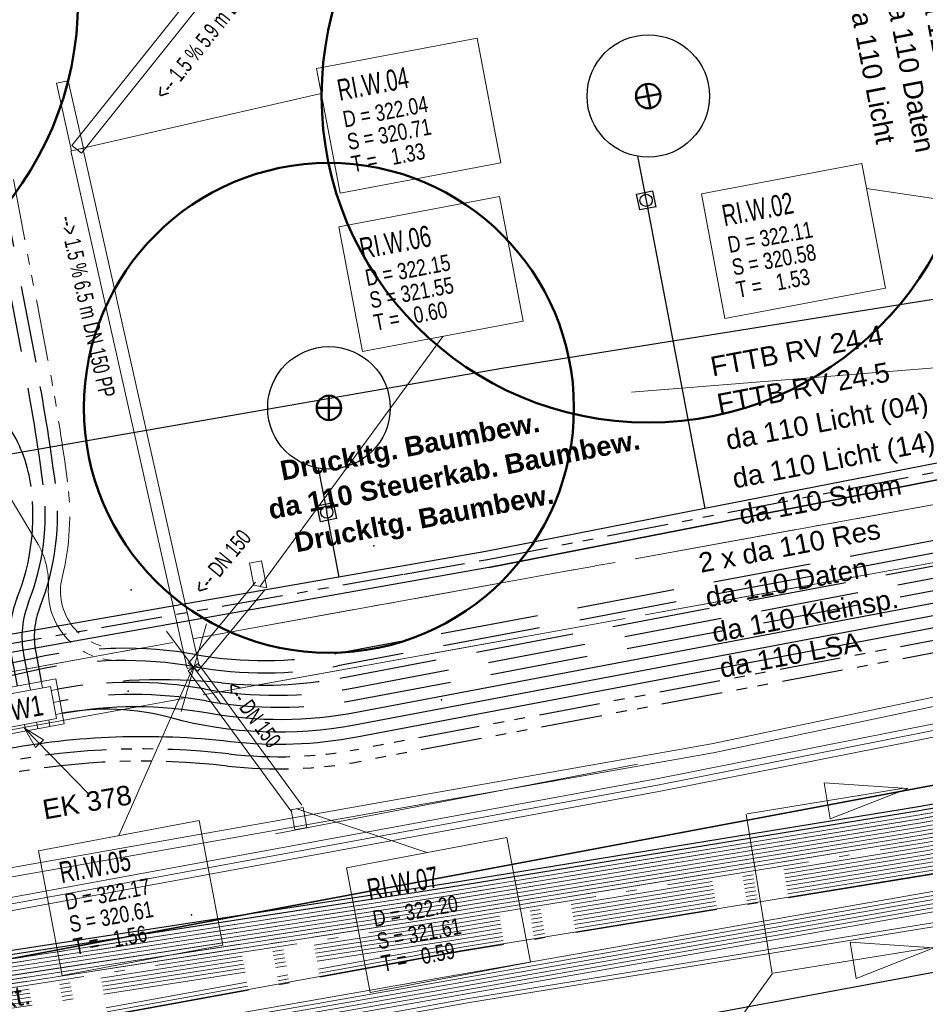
# Model space of a CAD drawing. Extents: x 3503739 to 3504470, y 5375172 to 5375561.
# Tile 72 of 142: x 3504179 to 3504190, y 5375381 to 5375393. Entities that reach past the tile are written whole.
import ezdxf

# ---------------------------------------------------------------- set-up
doc = ezdxf.new("R2010")
doc.units = 0
doc.header["$MEASUREMENT"] = 0
for name, pattern in [('2', [3.4, 1.2, -0.5, 1.2, -0.5]), ('202', [2.64, 1.75, -0.38, 0.13, -0.38]), ('237', [1.5, 0.75, -0.18, 0.13, -0.13, 0.13, -0.18]), ('38', [5.5, 4, -0.5, 0.5, -0.5]), ('85', [2.7501, 2.0001, -0.25, 0.25, -0.25])]:
    doc.linetypes.add(name, pattern=pattern)
for name, color, linetype in [('$_LISY_$_TMP', 7, 'Continuous'), ('1WB_LICHT_KSR', 7, 'Continuous'), ('4WB_BESTAND_1_BA', 7, 'Continuous'), ('4WB_G_LEITUNG', 7, 'Continuous'), ('4WB_KANAL_HA', 7, 'Continuous'), ('4WB_KANALISATION', 7, 'Continuous'), ('4WB_WV_LEITUNG', 7, 'Continuous'), ('4WP_KANCAD', 7, 'Continuous'), ('_4WP_DB_KAB_ABBR', 7, 'Continuous'), ('_4WP_KANALISATIO', 7, 'Continuous'), ('_4WP_KANCAD-T', 7, 'Continuous'), ('_4WP_KANCAD__', 7, 'Continuous'), ('_4WP_KANCADT__', 7, 'Continuous'), ('_4WP_LICHT-KSR', 7, 'Continuous'), ('_4WP_STADT_BEW_S', 7, 'Continuous'), ('_4WP_STADT_DATEN', 7, 'Continuous'), ('_4WP_STADT_FTT1', 7, 'Continuous'), ('_4WP_STADT_KLEIN', 7, 'Continuous'), ('_4WP_STADT_LSA', 7, 'Continuous'), ('_4WP_STADT_RESER', 7, 'Continuous'), ('_4WP_STADT_SCHAS', 7, 'Continuous'), ('_4WP_STADT_STROM', 7, 'Continuous'), ('_4WP_T_NET', 7, 'Continuous'), ('BHM_BAUM_NEU', 7, 'Continuous'), ('K_FLURSTUECKE', 7, 'Continuous'), ('K_GEBAEUDE', 7, 'Continuous'), ('PUNKTHOEHENATTDEF', 7, 'Continuous'), ('PUNKTNUMMERNATTDEF', 7, 'Continuous'), ('PUNKTSPEZIFIKATION', 7, 'Continuous'), ('ST_KABELQUERSCHN', 7, 'Continuous'), ('V_FAHRBAHNRAND', 7, 'Continuous'), ('V_GEB_UDE', 7, 'Continuous')]:
    doc.layers.add(name, color=color, linetype=linetype)
doc.styles.add('152', font='TXT', dxfattribs={"width": 0.7, "height": 0.26})
doc.styles.add('153', font='TXT', dxfattribs={"width": 0.8, "height": 0.2})
doc.styles.add('178', font='ARIAL.TTF', dxfattribs={"height": 0.24})
doc.styles.add('219', font='ARIAL.TTF', dxfattribs={"height": 0.24})
doc.styles.add('32', font='TXT', dxfattribs={"width": 0.8, "height": 0.25})
doc.styles.add('434', font='ARIAL.TTF', dxfattribs={"height": 0.24})
doc.styles.add('436', font='ARIAL.TTF', dxfattribs={"height": 0.24})
doc.styles.add('437', font='ARIAL.TTF', dxfattribs={"height": 0.24})
doc.styles.add('535', font='ARIAL.TTF', dxfattribs={"height": 0.24})
doc.styles.add('546', font='ARIALBD.TTF', dxfattribs={"height": 0.24})
doc.styles.add('55', font='ARIAL.TTF', dxfattribs={"height": 0.24})
doc.styles.add('75', font='TXT', dxfattribs={"width": 0.7, "height": 0.2})
doc.styles.add('77', font='TXT', dxfattribs={"width": 0.7, "height": 0.26})
doc.styles.add('78', font='TXT', dxfattribs={"width": 0.8, "height": 0.2})
doc.styles.add('83', font='ARIAL.TTF', dxfattribs={"height": 0.24})

# ---------------------------------------------------------------- blocks, each defined once
blk = doc.blocks.new('PUNKT')
blk.add_point((0, 0))
at = {"layer": 'PUNKTHOEHENATTDEF', "linetype": 'Continuous', "flags": 1}
blk.add_attdef('PUNKTHOEHE', (1, -0.5), '', height=0.8, dxfattribs=at)
at = {"layer": 'PUNKTNUMMERNATTDEF', "linetype": 'Continuous', "flags": 1}
blk.add_attdef('PUNKTNUMMER', (1, 0.5), '', height=0.8, dxfattribs=at)
at = {"layer": 'PUNKTSPEZIFIKATION', "linetype": 'Continuous', "flags": 1}
blk.add_attdef('PUNKTSPEZIFIKATION', (1, -1.5), '', height=0.8, dxfattribs=at)
blk = doc.blocks.new('PFEIL')
at = {"color": 7, "linetype": 'Continuous', "lineweight": 9}
blk.add_line((-0.001996, 0.004989), (-0.001996, 0.975555), dxfattribs=at)
blk.add_lwpolyline([(0.002993, 1), (0.110751, 0.501122), (-0.113245, 0.501122), (0.002993, 1)], dxfattribs=at)
blk = doc.blocks.new('ALG_00093')
at = {"color": 1, "linetype": 'Continuous', "lineweight": 9}
blk.add_lwpolyline([(0, 0), (0.3773, 0.09625), (0.3773, -0.09625), (0, 0)], dxfattribs=at)

msp = doc.modelspace()

# ---------------------------------------------------------------- linework, layer by layer
at = {"layer": '1WB_LICHT_KSR', "color": 190, "linetype": 'Continuous', "lineweight": 30}
for points in [[(3504211.482, 5375387.747), (3504204.093, 5375386.637), (3504200.361, 5375386.007), (3504198.385, 5375385.654), (3504197.529, 5375385.502), (3504197.127, 5375385.403), (3504196.903, 5375385.267), (3504196.197, 5375384.767), (3504195.376, 5375384.2), (3504194.928, 5375384.114), (3504190.09, 5375383.252), (3504184.33, 5375382.312), (3504178.06, 5375381.347), (3504170.886, 5375379.997), (3504166.111, 5375379.267), (3504160.829, 5375378.367), (3504155.198, 5375377.077), (3504137.903, 5375373.707), (3504132.982, 5375372.797), (3504109.346, 5375368.287), (3504102.663, 5375366.987), (3504097.025, 5375367.877), (3504085.013, 5375369.557)], [(3504211.489, 5375387.698), (3504204.101, 5375386.588), (3504200.369, 5375385.958), (3504199.878, 5375385.87), (3504198.394, 5375385.605), (3504197.539, 5375385.453), (3504197.146, 5375385.356), (3504196.93, 5375385.225), (3504196.226, 5375384.726), (3504195.396, 5375384.153), (3504194.937, 5375384.065), (3504190.098, 5375383.203), (3504184.339, 5375382.263), (3504178.069, 5375381.298), (3504170.894, 5375379.948), (3504166.119, 5375379.218), (3504160.839, 5375378.318), (3504155.209, 5375377.028), (3504137.913, 5375373.658), (3504132.991, 5375372.748), (3504109.355, 5375368.238)]]:
    msp.add_lwpolyline(points, dxfattribs=at)
at = {"layer": '4WB_BESTAND_1_BA', "color": 116, "linetype": 'Continuous', "lineweight": 9}
for points in [[(3504109.363, 5375368.189), (3504133, 5375372.699), (3504137.924, 5375373.609), (3504155.221, 5375376.979), (3504160.896, 5375378.277), (3504166.127, 5375379.17), (3504170.901, 5375379.9), (3504178.079, 5375381.25), (3504184.35, 5375382.215), (3504190.105, 5375383.155), (3504194.946, 5375384.016), (3504195.417, 5375384.106), (3504196.256, 5375384.685), (3504196.956, 5375385.183), (3504197.164, 5375385.308), (3504197.548, 5375385.404), (3504198.403, 5375385.556), (3504199.887, 5375385.821), (3504200.376, 5375385.91), (3504204.109, 5375386.54), (3504211.496, 5375387.65)], [(3504109.372, 5375368.14), (3504133.009, 5375372.65), (3504137.934, 5375373.56), (3504155.232, 5375376.93), (3504160.859, 5375378.22), (3504166.135, 5375379.121), (3504170.909, 5375379.851), (3504178.088, 5375381.201), (3504184.359, 5375382.166), (3504190.113, 5375383.106), (3504194.955, 5375383.967), (3504195.437, 5375384.059), (3504196.285, 5375384.644), (3504196.983, 5375385.141), (3504197.183, 5375385.261), (3504197.558, 5375385.355), (3504198.412, 5375385.507), (3504199.896, 5375385.772), (3504200.384, 5375385.861), (3504204.117, 5375386.491), (3504211.503, 5375387.601)], [(3504211.524, 5375387.452), (3504204.141, 5375386.342), (3504200.41, 5375385.712), (3504199.923, 5375385.625), (3504198.439, 5375385.36), (3504197.59, 5375385.208), (3504197.242, 5375385.122), (3504197.066, 5375385.015), (3504196.37, 5375384.521), (3504195.495, 5375383.918), (3504194.982, 5375383.82), (3504190.139, 5375382.957), (3504184.382, 5375382.017), (3504178.113, 5375381.052), (3504170.935, 5375379.702), (3504166.159, 5375378.972), (3504160.936, 5375378.081), (3504155.263, 5375376.783), (3504137.962, 5375373.413), (3504133.036, 5375372.503), (3504109.401, 5375367.993)], [(3504161.956, 5375382.533), (3504162.606, 5375378.965), (3504162.825, 5375378.658), (3504163.163, 5375378.562), (3504166.143, 5375379.072), (3504170.917, 5375379.802), (3504178.097, 5375381.152), (3504184.368, 5375382.117), (3504190.121, 5375383.057), (3504194.964, 5375383.918), (3504195.457, 5375384.012), (3504196.314, 5375384.603), (3504197.01, 5375385.099), (3504197.202, 5375385.214), (3504197.568, 5375385.306), (3504198.421, 5375385.458), (3504199.905, 5375385.723), (3504200.392, 5375385.812), (3504204.125, 5375386.442), (3504211.51, 5375387.552)], [(3504211.531, 5375387.403), (3504204.149, 5375386.293), (3504200.418, 5375385.663), (3504199.932, 5375385.576), (3504198.448, 5375385.311), (3504197.6, 5375385.159), (3504197.261, 5375385.075), (3504197.093, 5375384.973), (3504196.399, 5375384.48), (3504195.515, 5375383.871), (3504194.991, 5375383.771), (3504190.147, 5375382.908), (3504184.391, 5375381.968), (3504178.122, 5375381.003), (3504170.943, 5375379.653), (3504166.167, 5375378.923), (3504160.899, 5375378.024), (3504155.274, 5375376.734), (3504137.972, 5375373.364), (3504133.045, 5375372.454), (3504109.41, 5375367.944)], [(3504211.538, 5375387.354), (3504204.157, 5375386.244), (3504200.426, 5375385.614), (3504199.941, 5375385.527), (3504198.457, 5375385.262), (3504197.61, 5375385.11), (3504197.28, 5375385.028), (3504197.12, 5375384.931), (3504196.428, 5375384.439), (3504195.535, 5375383.824), (3504195, 5375383.722), (3504190.155, 5375382.859), (3504184.4, 5375381.919), (3504178.131, 5375380.954), (3504170.951, 5375379.604), (3504166.175, 5375378.874), (3504163.153, 5375378.358), (3504162.703, 5375378.484), (3504162.418, 5375378.885), (3504161.76, 5375382.497), (3504161.956, 5375382.533)]]:
    msp.add_lwpolyline(points, dxfattribs=at)
at = {"layer": '4WB_BESTAND_1_BA', "color": 250, "linetype": '202', "lineweight": 20}
for points in [[(3504211.496, 5375387.649), (3504204.109, 5375386.539), (3504200.377, 5375385.909), (3504199.887, 5375385.821), (3504198.403, 5375385.556), (3504197.549, 5375385.404), (3504197.165, 5375385.309), (3504196.957, 5375385.183), (3504196.255, 5375384.685), (3504195.416, 5375384.106), (3504194.946, 5375384.016), (3504190.106, 5375383.154), (3504184.348, 5375382.214), (3504178.078, 5375381.249), (3504170.902, 5375379.899), (3504166.127, 5375379.169), (3504160.849, 5375378.269), (3504155.22, 5375376.979), (3504137.923, 5375373.609), (3504133, 5375372.699), (3504109.364, 5375368.189)], [(3504211.503, 5375387.6), (3504204.117, 5375386.49), (3504200.385, 5375385.86), (3504199.896, 5375385.772), (3504198.412, 5375385.507), (3504197.559, 5375385.355), (3504197.184, 5375385.262), (3504196.984, 5375385.141), (3504196.284, 5375384.644), (3504195.436, 5375384.059), (3504194.955, 5375383.967), (3504190.114, 5375383.105), (3504184.357, 5375382.165), (3504178.087, 5375381.2), (3504170.91, 5375379.85), (3504166.135, 5375379.12), (3504160.859, 5375378.22), (3504155.231, 5375376.93), (3504137.933, 5375373.56), (3504133.009, 5375372.65), (3504109.373, 5375368.14)], [(3504211.538, 5375387.355), (3504204.157, 5375386.245), (3504200.425, 5375385.615), (3504200.143, 5375385.565), (3504197.617, 5375385.111), (3504197.216, 5375384.87), (3504196.525, 5375384.261), (3504195.546, 5375383.72), (3504190.17, 5375382.762), (3504184.42, 5375381.822), (3504178.15, 5375380.857), (3504170.968, 5375379.507), (3504166.196, 5375378.777), (3504155.292, 5375376.636), (3504137.993, 5375373.266), (3504133.063, 5375372.356), (3504109.427, 5375367.846), (3504109.133, 5375367.787), (3504102.672, 5375366.528), (3504096.962, 5375367.436), (3504084.95, 5375369.107)], [(3504084.957, 5375369.157), (3504096.969, 5375367.485), (3504102.671, 5375366.579), (3504109.123, 5375367.836), (3504109.418, 5375367.895), (3504133.054, 5375372.405), (3504137.983, 5375373.315), (3504155.282, 5375376.685), (3504166.187, 5375378.826), (3504170.96, 5375379.556), (3504178.141, 5375380.906), (3504184.411, 5375381.871), (3504190.162, 5375382.811), (3504195.529, 5375383.768), (3504196.496, 5375384.302), (3504197.186, 5375384.911), (3504197.599, 5375385.159), (3504200.134, 5375385.614), (3504200.417, 5375385.664), (3504204.149, 5375386.294), (3504211.531, 5375387.404)], [(3504211.559, 5375387.208), (3504204.181, 5375386.098), (3504200.449, 5375385.468), (3504200.169, 5375385.418), (3504197.671, 5375384.967), (3504197.306, 5375384.747), (3504196.612, 5375384.138), (3504195.597, 5375383.576), (3504190.194, 5375382.615), (3504184.447, 5375381.675), (3504178.177, 5375380.71), (3504170.992, 5375379.36), (3504166.223, 5375378.63), (3504155.322, 5375376.489), (3504138.023, 5375373.119), (3504133.09, 5375372.209), (3504109.454, 5375367.699), (3504109.163, 5375367.64), (3504102.675, 5375366.375), (3504096.941, 5375367.289), (3504084.929, 5375368.957)], [(3504211.552, 5375387.257), (3504204.173, 5375386.147), (3504200.441, 5375385.517), (3504200.166, 5375385.468), (3504197.653, 5375385.015), (3504197.276, 5375384.788), (3504196.583, 5375384.179), (3504195.58, 5375383.624), (3504190.186, 5375382.664), (3504184.438, 5375381.724), (3504178.168, 5375380.759), (3504170.984, 5375379.409), (3504166.214, 5375378.679), (3504155.312, 5375376.538), (3504138.013, 5375373.168), (3504133.081, 5375372.258), (3504109.445, 5375367.748), (3504109.153, 5375367.689), (3504102.674, 5375366.426), (3504096.948, 5375367.338), (3504084.936, 5375369.007)], [(3504211.545, 5375387.306), (3504204.165, 5375386.196), (3504200.433, 5375385.566), (3504200.151, 5375385.516), (3504197.635, 5375385.063), (3504197.246, 5375384.829), (3504196.554, 5375384.22), (3504195.563, 5375383.672), (3504190.178, 5375382.713), (3504184.429, 5375381.773), (3504178.159, 5375380.808), (3504170.976, 5375379.458), (3504166.205, 5375378.728), (3504155.302, 5375376.587), (3504138.003, 5375373.217), (3504133.072, 5375372.307), (3504109.436, 5375367.797), (3504109.143, 5375367.738), (3504102.673, 5375366.477), (3504096.955, 5375367.387), (3504084.943, 5375369.057)], [(3504211.566, 5375387.159), (3504204.189, 5375386.049), (3504200.457, 5375385.419), (3504197.689, 5375384.919), (3504197.336, 5375384.706), (3504196.641, 5375384.097), (3504195.614, 5375383.528), (3504190.202, 5375382.566), (3504184.456, 5375381.626), (3504178.186, 5375380.661), (3504171, 5375379.311), (3504166.232, 5375378.581), (3504155.332, 5375376.44), (3504138.033, 5375373.07), (3504133.099, 5375372.16), (3504109.463, 5375367.65), (3504109.173, 5375367.591), (3504102.676, 5375366.324), (3504096.934, 5375367.24), (3504084.922, 5375368.907)], [(3504211.545, 5375386.954), (3504203.624, 5375385.716), (3504203.227, 5375385.676), (3504202.845, 5375385.376), (3504201.956, 5375384.652), (3504201.468, 5375384.505), (3504199.8, 5375384.296), (3504198.124, 5375384.086), (3504196.005, 5375383.547), (3504190.21, 5375382.517), (3504184.465, 5375381.577), (3504178.225, 5375380.436), (3504175.148, 5375379.841), (3504166.164, 5375378.301), (3504155.406, 5375376.141), (3504138.075, 5375372.845), (3504137.172, 5375372.678), (3504133.64, 5375372.019), (3504122.158, 5375369.841), (3504109.501, 5375367.447), (3504107.907, 5375367.141), (3504102.752, 5375366.161), (3504096.537, 5375367.076), (3504085.429, 5375368.676)], [(3504211.56, 5375386.855), (3504203.637, 5375385.617), (3504203.266, 5375385.579), (3504202.907, 5375385.298), (3504202.004, 5375384.562), (3504201.497, 5375384.409), (3504200.804, 5375384.32), (3504199.812, 5375384.196), (3504198.142, 5375383.988), (3504196.027, 5375383.449), (3504190.226, 5375382.419), (3504184.483, 5375381.479), (3504178.243, 5375380.338), (3504175.166, 5375379.743), (3504166.182, 5375378.203), (3504155.426, 5375376.043), (3504138.093, 5375372.747), (3504137.19, 5375372.58), (3504133.658, 5375371.921), (3504122.176, 5375369.743), (3504109.519, 5375367.349), (3504107.925, 5375367.043), (3504105.683, 5375366.616)], [(3504211.553, 5375386.904), (3504203.631, 5375385.667), (3504203.247, 5375385.627), (3504202.876, 5375385.337), (3504201.98, 5375384.607), (3504201.483, 5375384.457), (3504200.798, 5375384.37), (3504199.806, 5375384.246), (3504198.133, 5375384.037), (3504196.016, 5375383.498), (3504190.218, 5375382.468), (3504184.474, 5375381.528), (3504178.234, 5375380.387), (3504175.157, 5375379.792), (3504166.173, 5375378.252), (3504155.416, 5375376.092), (3504138.084, 5375372.796), (3504137.181, 5375372.629), (3504133.649, 5375371.97), (3504122.167, 5375369.792)], [(3504197.314, 5375385.046), (3504197.119, 5375384.931), (3504196.421, 5375384.439), (3504195.512, 5375383.816), (3504190.154, 5375382.86), (3504184.402, 5375381.92), (3504178.132, 5375380.955), (3504170.952, 5375379.605), (3504166.178, 5375378.875), (3504155.272, 5375376.734), (3504137.973, 5375373.364), (3504133.045, 5375372.454), (3504109.409, 5375367.944), (3504109.113, 5375367.885), (3504102.67, 5375366.63), (3504096.976, 5375367.534), (3504084.964, 5375369.207)], [(3504197.288, 5375385.089), (3504197.092, 5375384.973), (3504196.393, 5375384.48), (3504195.495, 5375383.864), (3504190.146, 5375382.909), (3504184.393, 5375381.969), (3504178.123, 5375381.004), (3504170.944, 5375379.654), (3504166.169, 5375378.924), (3504155.262, 5375376.783), (3504137.963, 5375373.413), (3504133.036, 5375372.503), (3504109.4, 5375367.993), (3504109.103, 5375367.934), (3504102.669, 5375366.681), (3504096.983, 5375367.583), (3504084.971, 5375369.257)]]:
    msp.add_lwpolyline(points, dxfattribs=at)
at = {"layer": '4WB_BESTAND_1_BA', "color": 251, "linetype": 'Continuous', "lineweight": 9}
for points in [[(3504211.51, 5375387.551), (3504204.125, 5375386.441), (3504200.393, 5375385.811), (3504199.905, 5375385.723), (3504198.421, 5375385.458), (3504197.569, 5375385.306), (3504197.203, 5375385.215), (3504197.011, 5375385.099), (3504196.313, 5375384.603), (3504195.456, 5375384.012), (3504194.964, 5375383.918), (3504190.122, 5375383.056), (3504184.366, 5375382.116), (3504178.096, 5375381.151), (3504170.918, 5375379.801), (3504166.143, 5375379.071), (3504160.916, 5375378.179), (3504155.242, 5375376.881), (3504137.943, 5375373.511), (3504133.018, 5375372.601), (3504109.382, 5375368.091)], [(3504211.517, 5375387.502), (3504204.133, 5375386.392), (3504200.401, 5375385.762), (3504199.914, 5375385.674), (3504198.43, 5375385.409), (3504197.579, 5375385.257), (3504197.222, 5375385.168), (3504197.038, 5375385.057), (3504196.342, 5375384.562), (3504195.476, 5375383.965), (3504194.973, 5375383.869), (3504190.13, 5375383.007), (3504184.375, 5375382.067), (3504178.105, 5375381.102), (3504170.926, 5375379.752), (3504166.151, 5375379.022), (3504160.879, 5375378.122), (3504155.253, 5375376.832), (3504137.953, 5375373.462), (3504133.027, 5375372.552), (3504109.391, 5375368.042)], [(3504161.858, 5375382.515), (3504162.512, 5375378.925), (3504162.764, 5375378.571), (3504163.158, 5375378.46), (3504166.159, 5375378.973), (3504170.934, 5375379.703), (3504178.114, 5375381.053), (3504184.384, 5375382.018), (3504190.138, 5375382.958), (3504194.982, 5375383.82), (3504195.496, 5375383.918), (3504196.371, 5375384.521), (3504197.065, 5375385.015), (3504197.241, 5375385.121), (3504197.589, 5375385.208), (3504198.439, 5375385.36), (3504199.923, 5375385.625), (3504200.409, 5375385.713), (3504204.141, 5375386.343), (3504211.524, 5375387.453)]]:
    msp.add_lwpolyline(points, dxfattribs=at)
at = {"layer": '4WB_BESTAND_1_BA', "color": 35, "linetype": 'Continuous', "lineweight": 9}
msp.add_lwpolyline([(3504211.559, 5375386.865), (3504203.637, 5375385.627), (3504203.262, 5375385.59), (3504202.9, 5375385.305), (3504202, 5375384.571), (3504201.495, 5375384.418), (3504200.804, 5375384.33), (3504199.81, 5375384.206), (3504198.141, 5375383.997), (3504196.025, 5375383.458), (3504190.223, 5375382.428), (3504184.48, 5375381.488), (3504178.242, 5375380.347), (3504175.165, 5375379.752), (3504166.181, 5375378.212), (3504155.424, 5375376.052), (3504138.092, 5375372.756), (3504137.189, 5375372.589), (3504133.657, 5375371.93), (3504122.175, 5375369.752)], dxfattribs=at)
at = {"layer": '4WB_BESTAND_1_BA', "color": 7, "linetype": 'Continuous', "lineweight": 9}
for points in [[(3504211.595, 5375386.306), (3504204.305, 5375385.095), (3504203.848, 5375384.973), (3504203.478, 5375384.778), (3504202.238, 5375383.556), (3504201.936, 5375383.353), (3504201.343, 5375383.185), (3504198.618, 5375382.616), (3504197.817, 5375382.544), (3504195.766, 5375382.357), (3504194.823, 5375382.347), (3504191.717, 5375382.019), (3504190.461, 5375381.861), (3504184.558, 5375380.901), (3504178.645, 5375379.821)], [(3504211.61, 5375386.207), (3504204.326, 5375384.997), (3504203.885, 5375384.879), (3504203.538, 5375384.696), (3504202.302, 5375383.478), (3504201.979, 5375383.261), (3504201.367, 5375383.088), (3504198.638, 5375382.518), (3504197.826, 5375382.444), (3504195.771, 5375382.257), (3504194.829, 5375382.247), (3504191.727, 5375381.92), (3504190.469, 5375381.812), (3504184.567, 5375380.852), (3504178.654, 5375379.772)], [(3504198.327, 5375383.464), (3504197.897, 5375383.413), (3504194.989, 5375382.928), (3504192.726, 5375382.647), (3504178.583, 5375380.165), (3504177.38, 5375379.955), (3504175.796, 5375379.625), (3504170.922, 5375378.606), (3504166.233, 5375377.946), (3504163.009, 5375377.275), (3504161.045, 5375376.895), (3504155.501, 5375375.744), (3504154.93, 5375375.637), (3504137.232, 5375372.354), (3504133.701, 5375371.689), (3504122.219, 5375369.519), (3504108.507, 5375366.949), (3504107.682, 5375366.795), (3504102.831, 5375365.895), (3504096.307, 5375366.789), (3504085.393, 5375368.419)], [(3504085.379, 5375368.321), (3504096.293, 5375366.691), (3504102.833, 5375365.793), (3504107.7, 5375366.697), (3504108.525, 5375366.851), (3504122.237, 5375369.421), (3504133.719, 5375371.591), (3504137.25, 5375372.256), (3504154.948, 5375375.539), (3504155.521, 5375375.646), (3504161.065, 5375376.797), (3504163.029, 5375377.177), (3504166.251, 5375377.848), (3504170.94, 5375378.508), (3504175.816, 5375379.527), (3504177.398, 5375379.857), (3504178.601, 5375380.067), (3504192.74, 5375382.549), (3504195.003, 5375382.83), (3504197.911, 5375383.313), (3504198.339, 5375383.364)], [(3504198.333, 5375383.414), (3504197.904, 5375383.363), (3504194.996, 5375382.879), (3504192.733, 5375382.598), (3504178.592, 5375380.116), (3504177.389, 5375379.906), (3504175.806, 5375379.576), (3504170.931, 5375378.557), (3504166.242, 5375377.897), (3504163.019, 5375377.226), (3504161.055, 5375376.846), (3504155.511, 5375375.695), (3504154.939, 5375375.588), (3504137.241, 5375372.305), (3504133.71, 5375371.64), (3504122.228, 5375369.47), (3504108.516, 5375366.9), (3504107.691, 5375366.746), (3504102.832, 5375365.844), (3504096.3, 5375366.74), (3504085.386, 5375368.37)], [(3504085.358, 5375368.174), (3504096.272, 5375366.544), (3504102.836, 5375365.64), (3504107.727, 5375366.55), (3504108.552, 5375366.704), (3504122.264, 5375369.274), (3504133.746, 5375371.444), (3504137.277, 5375372.109), (3504154.975, 5375375.392), (3504155.551, 5375375.499), (3504161.095, 5375376.65), (3504163.059, 5375377.03), (3504166.278, 5375377.701), (3504170.967, 5375378.361), (3504175.846, 5375379.38), (3504177.425, 5375379.71), (3504178.628, 5375379.92), (3504192.761, 5375382.402), (3504195.024, 5375382.683), (3504197.932, 5375383.163), (3504198.357, 5375383.214)], [(3504085.365, 5375368.223), (3504096.279, 5375366.593), (3504102.835, 5375365.691), (3504107.718, 5375366.599), (3504108.543, 5375366.753), (3504122.255, 5375369.323), (3504133.737, 5375371.493), (3504137.268, 5375372.158), (3504154.966, 5375375.441), (3504155.541, 5375375.548), (3504161.085, 5375376.699), (3504163.049, 5375377.079), (3504166.269, 5375377.75), (3504170.958, 5375378.41), (3504175.836, 5375379.429), (3504177.416, 5375379.759), (3504178.619, 5375379.969), (3504192.754, 5375382.451), (3504195.017, 5375382.732), (3504197.925, 5375383.213), (3504198.351, 5375383.264)], [(3504198.345, 5375383.314), (3504197.918, 5375383.263), (3504195.01, 5375382.781), (3504192.747, 5375382.5), (3504178.61, 5375380.018), (3504177.407, 5375379.808), (3504175.826, 5375379.478), (3504170.949, 5375378.459), (3504166.26, 5375377.799), (3504163.039, 5375377.128), (3504161.075, 5375376.748), (3504155.531, 5375375.597), (3504154.957, 5375375.49), (3504137.259, 5375372.207), (3504133.728, 5375371.542), (3504122.246, 5375369.372), (3504108.534, 5375366.802), (3504107.709, 5375366.648), (3504102.834, 5375365.742), (3504096.286, 5375366.642), (3504085.372, 5375368.272)]]:
    msp.add_lwpolyline(points, dxfattribs=at)
at = {"layer": '4WB_G_LEITUNG', "color": 6, "linetype": 'Continuous', "lineweight": 20}
for points in [[(3504246.974, 5375392.842), (3504246.699, 5375392.832), (3504242.119, 5375392.652), (3504234.771, 5375392.232), (3504230.382, 5375391.911), (3504223.206, 5375390.27), (3504222.992, 5375390.221), (3504211.033, 5375388.771), (3504204.936, 5375387.641), (3504199.237, 5375386.48), (3504187.555, 5375384.021), (3504175.855, 5375381.951), (3504164.039, 5375379.701), (3504152.23, 5375377.371), (3504140.423, 5375375.161), (3504134.932, 5375373.991), (3504133.701, 5375373.851), (3504132.546, 5375373.671), (3504120.984, 5375371.601), (3504109.253, 5375369.351), (3504103.161, 5375368.172), (3504097.397, 5375368.821), (3504085.494, 5375370.661)], [(3504085.477, 5375370.552), (3504097.382, 5375368.712), (3504103.166, 5375368.061), (3504109.274, 5375369.243), (3504121.004, 5375371.493), (3504132.565, 5375373.562), (3504133.716, 5375373.742), (3504134.949, 5375373.882), (3504140.444, 5375375.053), (3504152.251, 5375377.263), (3504164.06, 5375379.593), (3504175.875, 5375381.843), (3504187.576, 5375383.913), (3504199.26, 5375386.373), (3504204.957, 5375387.533), (3504211.05, 5375388.662), (3504223.011, 5375390.112), (3504223.231, 5375390.163), (3504230.399, 5375391.802), (3504234.778, 5375392.122), (3504242.124, 5375392.542), (3504246.704, 5375392.722), (3504246.978, 5375392.732)]]:
    msp.add_lwpolyline(points, dxfattribs=at)
at = {"layer": '4WB_KANAL_HA', "color": 7, "linetype": '85', "lineweight": 20}
for p, q in [((3504180.883, 5375385.404), (3504181.553, 5375384.509)), ((3504181.061, 5375384.42), (3504181.375, 5375385.493))]:
    msp.add_line(p, q, dxfattribs=at)
at = {"layer": '4WB_KANALISATION', "color": 7, "linetype": '85', "lineweight": 13}
for p, q in [((3504154.148, 5375380.409), (3504206.851, 5375389.955)), ((3504154.273, 5375379.72), (3504206.976, 5375389.267))]:
    msp.add_line(p, q, dxfattribs=at)
at = {"layer": '4WB_WV_LEITUNG', "color": 4, "linetype": 'Continuous', "lineweight": 20}
for points in [[(3504162.836, 5375379.175), (3504175.086, 5375381.425), (3504186.881, 5375383.595), (3504198.633, 5375385.925), (3504204.257, 5375387.071), (3504204.668, 5375387.155)], [(3504204.684, 5375387.077), (3504204.273, 5375386.993), (3504198.648, 5375385.847), (3504186.896, 5375383.517), (3504175.1, 5375381.347), (3504162.85, 5375379.097)], [(3504162.865, 5375379.018), (3504175.115, 5375381.268), (3504186.911, 5375383.438), (3504198.664, 5375385.768), (3504204.289, 5375386.914), (3504204.7, 5375386.998)]]:
    msp.add_lwpolyline(points, dxfattribs=at)
at = {"layer": '4WP_KANCAD', "color": 7, "linetype": '38', "lineweight": 13}
for p, q in [((3504154.148, 5375380.409), (3504206.851, 5375389.955)), ((3504154.273, 5375379.72), (3504206.976, 5375389.267)), ((3504180.883, 5375385.404), (3504181.553, 5375384.509)), ((3504181.061, 5375384.42), (3504181.375, 5375385.493))]:
    msp.add_line(p, q, dxfattribs=at)
at = {"layer": '_4WP_DB_KAB_ABBR', "color": 30, "linetype": 'Continuous', "lineweight": 30}
msp.add_lwpolyline([(3504420.495, 5375403.732), (3504413.655, 5375409.988), (3504406.374, 5375416.834), (3504397.001, 5375418.41), (3504393.783, 5375418.578), (3504390.83, 5375418.449), (3504388.983, 5375418.2), (3504379.708, 5375416.47), (3504376.134, 5375415.794), (3504359.728, 5375412.447), (3504332.005, 5375407.355), (3504301.486, 5375401.403), (3504264.232, 5375394.56), (3504239.291, 5375390.439), (3504216.767, 5375386.186), (3504199.66, 5375382.96), (3504171.801, 5375377.8)], dxfattribs=at)
at = {"layer": '_4WP_KANALISATIO', "color": 7, "linetype": 'Continuous', "lineweight": 9}
for p, q in [((3504179.681, 5375392.147), (3504179.535, 5375392.115)), ((3504179.719, 5375391.289), (3504179.866, 5375391.322)), ((3504181.901, 5375386.236), (3504182.048, 5375386.264)), ((3504182.111, 5375385.935), (3504181.953, 5375385.965)), ((3504182.556, 5375383.241), (3504182.408, 5375383.213)), ((3504182.456, 5375382.968), (3504182.603, 5375382.996))]:
    msp.add_line(p, q, dxfattribs=at)
at = {"layer": '_4WP_KANALISATIO', "color": 1, "linetype": 'Continuous', "lineweight": 20}
for p, q in [((3504179.681, 5375392.147), (3504179.866, 5375391.322)), ((3504179.535, 5375392.115), (3504179.719, 5375391.289)), ((3504181.953, 5375385.965), (3504181.901, 5375386.236)), ((3504182.111, 5375385.935), (3504182.048, 5375386.264)), ((3504182.216, 5375382.922), (3504186.652, 5375383.775)), ((3504182.456, 5375382.968), (3504182.408, 5375383.213)), ((3504182.603, 5375382.996), (3504182.556, 5375383.241))]:
    msp.add_line(p, q, dxfattribs=at)
at = {"layer": '_4WP_KANCAD-T', "color": 1, "linetype": 'Continuous', "lineweight": 20}
msp.add_line((3504192.898, 5375390.309), (3504189.454, 5375390.827), dxfattribs=at)
at = {"layer": '_4WP_KANCAD-T', "color": 7, "linetype": 'Continuous', "lineweight": 13}
msp.add_lwpolyline([(3504187.432, 5375390.759), (3504189.397, 5375391.131), (3504189.686, 5375389.605), (3504187.721, 5375389.232), (3504187.432, 5375390.759)], dxfattribs=at)
at = {"layer": '_4WP_KANCAD-T', "color": 1, "linetype": 'Continuous', "lineweight": 20}
msp.add_lwpolyline([(3504187.432, 5375390.759), (3504189.397, 5375391.131), (3504189.686, 5375389.605), (3504187.721, 5375389.232), (3504187.432, 5375390.759)], dxfattribs=at)
at = {"layer": '_4WP_KANCAD__', "color": 1, "linetype": 'Continuous', "lineweight": 13}
for points in [[(3504183.413, 5375395.972), (3504179.726, 5375391.351), (3504179.844, 5375391.257), (3504183.531, 5375395.878)], [(3504179.712, 5375391.288), (3504181.137, 5375384.947), (3504181.283, 5375384.979), (3504179.858, 5375391.32)], [(3504181.973, 5375386.004), (3504181.152, 5375385.011), (3504181.268, 5375384.915), (3504182.089, 5375385.908)], [(3504182.54, 5375383.272), (3504181.271, 5375385.007), (3504181.149, 5375384.919), (3504182.418, 5375383.184)]]:
    msp.add_lwpolyline(points, dxfattribs=at)
at = {"layer": '_4WP_KANCADT__', "color": 1, "linetype": 'Continuous', "lineweight": 20}
for p, q in [((3504179.785, 5375391.304), (3504182.779, 5375391.991)), ((3504182.031, 5375385.956), (3504184.267, 5375389.015)), ((3504181.21, 5375384.963), (3504180.299, 5375382.898)), ((3504182.479, 5375383.228), (3504184.069, 5375382.69))]:
    msp.add_line(p, q, dxfattribs=at)
at = {"layer": '_4WP_KANCADT__', "color": 7, "linetype": 'Continuous', "lineweight": 13}
for points in [[(3504182.721, 5375392.296), (3504184.686, 5375392.669), (3504184.975, 5375391.142), (3504183.01, 5375390.769), (3504182.721, 5375392.296)], [(3504182.995, 5375390.355), (3504184.96, 5375390.728), (3504185.249, 5375389.201), (3504183.284, 5375388.828), (3504182.995, 5375390.355)], [(3504179.317, 5375382.711), (3504181.282, 5375383.084), (3504181.571, 5375381.557), (3504179.606, 5375381.184), (3504179.317, 5375382.711)], [(3504183.087, 5375382.503), (3504185.052, 5375382.876), (3504185.341, 5375381.349), (3504183.376, 5375380.976), (3504183.087, 5375382.503)]]:
    msp.add_lwpolyline(points, dxfattribs=at)
at = {"layer": '_4WP_KANCADT__', "color": 1, "linetype": 'Continuous', "lineweight": 20}
for points in [[(3504182.721, 5375392.296), (3504184.686, 5375392.669), (3504184.975, 5375391.142), (3504183.01, 5375390.769), (3504182.721, 5375392.296)], [(3504182.995, 5375390.355), (3504184.96, 5375390.728), (3504185.249, 5375389.201), (3504183.284, 5375388.828), (3504182.995, 5375390.355)], [(3504179.317, 5375382.711), (3504181.282, 5375383.084), (3504181.571, 5375381.557), (3504179.606, 5375381.184), (3504179.317, 5375382.711)], [(3504183.087, 5375382.503), (3504185.052, 5375382.876), (3504185.341, 5375381.349), (3504183.376, 5375380.976), (3504183.087, 5375382.503)]]:
    msp.add_lwpolyline(points, dxfattribs=at)
at = {"layer": '_4WP_LICHT-KSR', "color": 190, "linetype": '2', "lineweight": 30}
for points in [[(3504171.723, 5375394.667), (3504174.991, 5375395.296, -0.28891), (3504177.499, 5375394.317, -0.112325), (3504177.677, 5375393.911), (3504178.694, 5375388.584, 0.093306), (3504178.971, 5375387.881, -0.10778), (3504179.225, 5375387.175, -0.128306), (3504179.056, 5375385.815, 0.142899), (3504178.987, 5375385.091), (3504179.055, 5375384.732)], [(3504179.551, 5375384.692, -0.090308), (3504181.343, 5375384.696, 0.091435), (3504183.156, 5375384.705), (3504190.205, 5375386.04, 0.030307), (3504191.967, 5375386.485, -0.030307), (3504192.607, 5375386.647), (3504194.86, 5375387.074, 0.092616), (3504196.417, 5375387.681, -0.02069), (3504197.901, 5375388.521, -0.072913), (3504199.589, 5375389.096), (3504199.834, 5375389.141)], [(3504179.551, 5375384.692, -0.071995), (3504181.555, 5375384.77, 0.073119), (3504183.008, 5375384.829), (3504190.491, 5375386.246, 0.415706), (3504191.287, 5375387.42), (3504191.009, 5375388.846)]]:
    msp.add_lwpolyline(points, format="xyb", dxfattribs=at)
at = {"layer": '_4WP_STADT_BEW_S', "color": 142, "linetype": 'Continuous', "lineweight": 30}
for p, q in [((3504186.65, 5375391.221), (3504186.755, 5375390.681)), ((3504186.755, 5375390.681), (3504187.474, 5375386.904)), ((3504182.739, 5375387.401), (3504182.845, 5375386.861)), ((3504182.996, 5375386.066), (3504182.845, 5375386.861))]:
    msp.add_line(p, q, dxfattribs=at)
at = {"layer": '_4WP_STADT_BEW_S', "color": 5, "linetype": 'Continuous', "lineweight": 30}
msp.add_lwpolyline([(3504198.411, 5375419.155), (3504200.994, 5375406.211), (3504202.577, 5375399.57), (3504203.942, 5375392.59, -0.417279), (3504202.343, 5375390.24), (3504197.598, 5375389.363, 0.080285), (3504195.517, 5375388.621, -0.07766), (3504193.439, 5375387.867), (3504193.12, 5375387.804), (3504184.831, 5375386.184), (3504163.864, 5375382.45, 0.070894)], format="xyb", dxfattribs=at)
at = {"layer": '_4WP_STADT_BEW_S', "color": 142, "linetype": 'Continuous', "lineweight": 30}
for points in [[(3504186.873, 5375390.603), (3504186.678, 5375390.563), (3504186.637, 5375390.758), (3504186.833, 5375390.799), (3504186.874, 5375390.599)], [(3504182.963, 5375386.783), (3504182.767, 5375386.743), (3504182.726, 5375386.939), (3504182.922, 5375386.979), (3504182.964, 5375386.779)]]:
    msp.add_lwpolyline(points, dxfattribs=at)
at = {"layer": '_4WP_STADT_BEW_S', "color": 35, "linetype": '237', "lineweight": 30}
msp.add_lwpolyline([(3504155.719, 5375381.513, -0.088812), (3504156.071, 5375381.515, 0.089714), (3504157.851, 5375381.528), (3504158.268, 5375381.601, -0.070654), (3504159.279, 5375381.635, 0.070651), (3504160.29, 5375381.669), (3504161.922, 5375381.957, 0.070905), (3504162.881, 5375382.27, -0.070908), (3504163.839, 5375382.583), (3504183.794, 5375386.102), (3504184.812, 5375386.282), (3504191.994, 5375387.686, 0.198912), (3504192.632, 5375388.109), (3504192.956, 5375388.592)], format="xyb", dxfattribs=at)
at = {"layer": '_4WP_STADT_BEW_S', "color": 5, "linetype": 'Continuous', "lineweight": 30}
msp.add_lwpolyline([(3504184.831, 5375386.184), (3504184.831, 5375386.184), (3504193.12, 5375387.804), (3504192.959, 5375388.629)], dxfattribs=at)
at = {"layer": '_4WP_STADT_BEW_S', "color": 142, "linetype": 'Continuous', "lineweight": 30}
msp.add_lwpolyline([(3504192.723, 5375387.93), (3504187.474, 5375386.904), (3504184.793, 5375386.38), (3504172.607, 5375384.252), (3504163.814, 5375382.717, 0.070922), (3504162.855, 5375382.405, -0.070918), (3504161.896, 5375382.094), (3504160.264, 5375381.809, -0.070631), (3504159.252, 5375381.777, 0.070634), (3504158.241, 5375381.744), (3504154.88, 5375381.158), (3504154.325, 5375381.357), (3504152.691, 5375381.061), (3504152.207, 5375380.651), (3504147.763, 5375379.814, 0.096289), (3504145.99, 5375379.109, -0.096289), (3504144.11, 5375378.363, -0.096289), (3504142.088, 5375378.374, 0.096289), (3504140.18, 5375378.385), (3504125.695, 5375375.656)], format="xyb", dxfattribs=at)
for centre, radius in [((3504186.782, 5375391.959), 0.75), ((3504186.755, 5375390.681), 0.075), ((3504182.872, 5375388.139), 0.75), ((3504182.845, 5375386.861), 0.075)]:
    msp.add_circle(centre, radius, dxfattribs=at)
at = {"layer": '_4WP_STADT_DATEN', "color": 7, "linetype": 'Continuous', "lineweight": 30}
msp.add_lwpolyline([(3504198.9, 5375387.803), (3504198.654, 5375387.758, 0.093844), (3504196.815, 5375387.045, -0.092716), (3504195, 5375386.337), (3504183.212, 5375384.105, -0.075696), (3504181.663, 5375384.049, 0.075696), (3504178.865, 5375383.948), (3504178.521, 5375383.883)], format="xyb", dxfattribs=at)
at = {"layer": '_4WP_STADT_FTT1', "color": 1, "linetype": '2', "lineweight": 30}
for points in [[(3504196.273, 5375416.755), (3504199.715, 5375399.66, 0.028652), (3504199.885, 5375399.009, -0.028299), (3504200.048, 5375398.388), (3504200.176, 5375397.753, 0.019572), (3504200.292, 5375397.273, -0.058138), (3504200.371, 5375396.788, -0.053118), (3504200.292, 5375395.497), (3504200.058, 5375394.116, -0.048918), (3504199.924, 5375393.621), (3504199.28, 5375391.927, 0.029582), (3504199.152, 5375391.518), (3504198.913, 5375390.561, -0.214607), (3504197.57, 5375388.856, 0.019005), (3504196.18, 5375388.063, -0.092615), (3504194.777, 5375387.516), (3504192.813, 5375387.144, 0.061034), (3504191.638, 5375386.769, -0.061032), (3504190.463, 5375386.394), (3504182.98, 5375384.977, -0.090994), (3504181.23, 5375384.967, 0.098444), (3504179.303, 5375384.928), (3504178.727, 5375384.801, -0.033334)], [(3504196.175, 5375416.735), (3504199.617, 5375399.64, 0.028652), (3504199.79, 5375398.978, -0.028296), (3504199.95, 5375398.368), (3504200.078, 5375397.733, 0.02019), (3504200.193, 5375397.261, -0.058762), (3504200.271, 5375396.783, -0.053118), (3504200.193, 5375395.513), (3504199.96, 5375394.132, -0.048918), (3504199.83, 5375393.657), (3504199.187, 5375391.963, 0.029582), (3504199.055, 5375391.542), (3504198.828, 5375390.63, -0.215317), (3504197.552, 5375389.016, 0.019684), (3504196.1, 5375388.19, -0.092615), (3504194.749, 5375387.663), (3504192.785, 5375387.291, 0.061034), (3504191.576, 5375386.905, -0.061032), (3504190.435, 5375386.541), (3504182.952, 5375385.124, -0.090994), (3504181.256, 5375385.115, 0.098478), (3504179.27, 5375385.074), (3504178.702, 5375384.949, -0.033057)]]:
    msp.add_lwpolyline(points, format="xyb", dxfattribs=at)
at = {"layer": '_4WP_STADT_FTT1', "color": 1, "linetype": '237', "lineweight": 20}
for points in [[(3504180.295, 5375385.193, -0.491345), (3504179.606, 5375386.061, 0.093684), (3504179.671, 5375387.234, 0.014336), (3504179.431, 5375388.725), (3504178.297, 5375394.663, 0.299407), (3504177.531, 5375395.452)], [(3504177.953, 5375388.427), (3504177.997, 5375388.181, 0.240472), (3504178.545, 5375387.456), (3504178.545, 5375387.456, -0.121602), (3504178.985, 5375387.013), (3504179.296, 5375386.494, -0.147866), (3504179.437, 5375385.933, 0.432224), (3504180.298, 5375385.043)]]:
    msp.add_lwpolyline(points, format="xyb", dxfattribs=at)
at = {"layer": '_4WP_STADT_KLEIN', "color": 3, "linetype": '237', "lineweight": 30}
msp.add_lwpolyline([(3504198.928, 5375387.656), (3504198.681, 5375387.61, 0.093844), (3504196.895, 5375386.918, -0.092716), (3504195.028, 5375386.189), (3504183.24, 5375383.957, -0.075696), (3504181.646, 5375383.9, 0.075696), (3504178.893, 5375383.801), (3504178.548, 5375383.735)], format="xyb", dxfattribs=at)
at = {"layer": '_4WP_STADT_LSA', "color": 7, "linetype": '237', "lineweight": 30}
msp.add_lwpolyline([(3504198.956, 5375387.509), (3504198.709, 5375387.463, 0.093844), (3504196.974, 5375386.791, -0.092716), (3504195.056, 5375386.042), (3504183.268, 5375383.81, -0.075696), (3504181.629, 5375383.751, 0.075696), (3504178.921, 5375383.653), (3504178.575, 5375383.588)], format="xyb", dxfattribs=at)
at = {"layer": '_4WP_STADT_RESER', "color": 7, "linetype": 'Continuous', "lineweight": 30}
for points in [[(3504179.605, 5375384.397, -0.090308), (3504181.397, 5375384.401, 0.091435), (3504183.211, 5375384.41), (3504190.261, 5375385.745, 0.030307), (3504192.058, 5375386.199, -0.030308), (3504192.662, 5375386.352), (3504194.916, 5375386.779, 0.092616), (3504196.576, 5375387.426, -0.02069), (3504198.038, 5375388.254, -0.072913), (3504199.643, 5375388.801), (3504199.89, 5375388.846)], [(3504199.918, 5375388.699), (3504199.67, 5375388.653, 0.072913), (3504198.107, 5375388.121, 0.02069), (3504196.655, 5375387.299, -0.092616), (3504194.944, 5375386.632), (3504192.69, 5375386.205, 0.030308), (3504192.103, 5375386.056, -0.030307), (3504190.289, 5375385.597), (3504183.185, 5375384.252, -0.1138), (3504180.939, 5375384.341, 0.112668), (3504179.605, 5375384.397)]]:
    msp.add_lwpolyline(points, format="xyb", dxfattribs=at)
at = {"layer": '_4WP_STADT_SCHAS', "color": 7, "linetype": 'Continuous', "lineweight": 20}
for p, q in [((3504179.365, 5375384.71), (3504179.35, 5375384.789)), ((3504179.217, 5375384.682), (3504179.203, 5375384.76)), ((3504179.551, 5375384.692), (3504179.472, 5375384.677)), ((3504179.578, 5375384.544), (3504179.5, 5375384.53)), ((3504179.455, 5375384.237), (3504179.441, 5375384.315)), ((3504179.605, 5375384.397), (3504179.527, 5375384.382)), ((3504179.157, 5375384.182), (3504179.143, 5375384.26)), ((3504179.308, 5375384.209), (3504179.293, 5375384.288))]:
    msp.add_line(p, q, dxfattribs=at)
at = {"layer": '_4WP_STADT_SCHAS', "color": 1, "linetype": 'Continuous', "lineweight": 13}
msp.add_line((3504179.143, 5375384.213), (3504179.921, 5375383.418), dxfattribs=at)
at = {"layer": '_4WP_STADT_SCHAS', "color": 7, "linetype": 'Continuous', "lineweight": 20}
for points in [[(3504178.583, 5375384.645, 0), (3504178.685, 5375384.094, 0), (3504179.629, 5375384.269, 0), (3504179.527, 5375384.819, 0), (3504178.583, 5375384.645, 0)], [(3504178.677, 5375384.581, 0), (3504178.749, 5375384.188, 0), (3504179.536, 5375384.333, 0), (3504179.463, 5375384.726, 0), (3504178.677, 5375384.581, 0)]]:
    msp.add_polyline3d(points, dxfattribs=at)
at = {"layer": '_4WP_STADT_STROM', "color": 3, "linetype": '2', "lineweight": 30}
for points in [[(3504176.571, 5375396.454), (3504176.619, 5375396.208, 0.298377), (3504177.499, 5375395.305, -0.299407), (3504178.149, 5375394.635), (3504179.283, 5375388.697, -0.014336), (3504179.523, 5375387.214, -0.128306), (3504179.335, 5375385.704, 0.1429), (3504179.282, 5375385.147), (3504179.35, 5375384.787)], [(3504171.666, 5375394.961), (3504174.935, 5375395.591, -0.414692), (3504178.243, 5375393.348), (3504179.136, 5375388.669, -0.014336), (3504179.374, 5375387.194, -0.128306), (3504179.195, 5375385.76, 0.1429), (3504179.134, 5375385.119), (3504179.203, 5375384.759)], [(3504179.578, 5375384.544, -0.090305), (3504181.37, 5375384.549, 0.091435), (3504183.183, 5375384.557), (3504190.233, 5375385.892, 0.030308), (3504192.012, 5375386.342, -0.030307), (3504192.635, 5375386.5), (3504194.888, 5375386.926, 0.092616), (3504196.497, 5375387.554, -0.02069), (3504197.97, 5375388.388, -0.072913), (3504199.616, 5375388.948), (3504199.862, 5375388.994)]]:
    msp.add_lwpolyline(points, format="xyb", dxfattribs=at)
at = {"layer": 'BHM_BAUM_NEU', "color": 91, "linetype": 'Continuous', "lineweight": 50}
for p, q in [((3504186.81, 5375391.812), (3504186.754, 5375392.106)), ((3504186.93, 5375391.987), (3504186.635, 5375391.931)), ((3504182.872, 5375387.989), (3504182.872, 5375388.289)), ((3504183.022, 5375388.139), (3504182.722, 5375388.139))]:
    msp.add_line(p, q, dxfattribs=at)
for centre, radius in [((3504175.8, 5375393.127), 4), ((3504186.782, 5375391.959), 4), ((3504186.782, 5375391.959), 0.15), ((3504182.872, 5375388.139), 3), ((3504182.872, 5375388.139), 0.15)]:
    msp.add_circle(centre, radius, dxfattribs=at)
at = {"layer": 'K_FLURSTUECKE', "color": 252, "linetype": 'Continuous', "lineweight": 30}
for p, q in [((3504170.328, 5375379.768), (3504195.422, 5375384.482)), ((3504195.422, 5375384.482), (3504170.328, 5375379.768)), ((3504170.328, 5375379.768), (3504195.422, 5375384.482)), ((3504195.422, 5375384.482), (3504170.328, 5375379.768))]:
    msp.add_line(p, q, dxfattribs=at)
at = {"layer": 'ST_KABELQUERSCHN', "color": 7, "linetype": 'Continuous', "lineweight": 9}
msp.add_line((3504187.982, 5375383.161), (3504188.3, 5375381.206), dxfattribs=at)
msp.add_lwpolyline([(3504187.982, 5375383.161), (3504188.3, 5375381.206), (3504183.373, 5375374.364), (3504184.783, 5375365.695)], dxfattribs=at)
at = {"layer": 'V_FAHRBAHNRAND', "color": 250, "linetype": 'Continuous', "lineweight": 30}
for p, q in [((3504184.991, 5375388.626, 321.496), (3504190.629, 5375389.526, 321.498)), ((3504184.991, 5375388.626, 321.496), (3504190.629, 5375389.526, 321.498)), ((3504178.185, 5375387.438, 321.562), (3504184.991, 5375388.626, 321.496)), ((3504178.185, 5375387.438, 321.562), (3504184.991, 5375388.626, 321.496))]:
    msp.add_line(p, q, dxfattribs=at)
at = {"layer": 'V_GEB_UDE', "color": 250, "linetype": 'Continuous', "lineweight": 9}
msp.add_line((3504204.198, 5375389.744, 325.825), (3504186.575, 5375388.331, 325.816), dxfattribs=at)

# ---------------------------------------------------------------- block references
at = {"layer": '$_LISY_$_TMP', "color": 7, "xscale": 0.699999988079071, "yscale": 0.699999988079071, "rotation": 314.3743869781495}
msp.add_blockref('ALG_00093', (3504179.143, 5375384.213), dxfattribs=at)
at = {"layer": 'K_GEBAEUDE', "color": 252}
for p in [(3504183.42, 5375386.45), (3504180.45, 5375385.91), (3504180.415, 5375384.67), (3504184.25, 5375384.56), (3504184.12, 5375382.48), (3504181.19, 5375381.93)]:
    msp.add_blockref('PUNKT', p, dxfattribs=at)
at = {"layer": 'ST_KABELQUERSCHN', "color": 7, "xscale": 2.004499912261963, "yscale": 2.004499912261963, "rotation": 279.238794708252}
for p in [(3504187.982, 5375383.161), (3504188.3, 5375381.206)]:
    msp.add_blockref('PFEIL', p, dxfattribs=at)

# ---------------------------------------------------------------- texts
at = {"layer": '_4WP_KANCAD-T', "color": 1, "linetype": 'Continuous'}
for s, height, style, width, p in [('RI.W.02', 0.26, '152', 0.7, (3504187.714, 5375390.363)), ('D = 322.11', 0.2, '153', 0.8, (3504187.776, 5375390.035)), ('S = 320.58', 0.2, '153', 0.8, (3504187.828, 5375389.759)), ('T =   1.53', 0.2, '153', 0.8, (3504187.881, 5375389.484))]:
    msp.add_text(s, height=height, rotation=10.737, dxfattribs=dict(at, style=style, width=width)).set_placement(p)
at = {"layer": '_4WP_KANCADT__', "color": 1, "linetype": 'Continuous'}
for s, height, rotation, style, width, p in [('<-- 1.5 % 5.9 m DN 150 PP', 0.2, 51.4144, '75', 0.7, (3504180.873, 5375391.897)), ('RI.W.04', 0.26, 10.737, '77', 0.7, (3504183.003, 5375391.9)), ('D = 322.04', 0.2, 10.737, '78', 0.8, (3504183.065, 5375391.572)), ('S = 320.71', 0.2, 10.737, '78', 0.8, (3504183.117, 5375391.297)), ('T =   1.33', 0.2, 10.737, '78', 0.8, (3504183.169, 5375391.022)), ('--> 1.5 % 6.5 m DN 150 PP', 0.2, 282.6655, '75', 0.7, (3504179.567, 5375390.468)), ('RI.W.06', 0.26, 10.737, '77', 0.7, (3504183.277, 5375389.959)), ('D = 322.15', 0.2, 10.737, '78', 0.8, (3504183.339, 5375389.631)), ('S = 321.55', 0.2, 10.737, '78', 0.8, (3504183.391, 5375389.356)), ('T =   0.60', 0.2, 10.737, '78', 0.8, (3504183.443, 5375389.081)), ('<-- DN 150', 0.2, 50.4165, '75', 0.7, (3504181.347, 5375385.83)), ('<-- DN 150', 0.2, 306.1822, '75', 0.7, (3504181.594, 5375384.698)), ('RI.W.05', 0.26, 10.737, '77', 0.7, (3504179.599, 5375382.315)), ('RI.W.07', 0.26, 10.737, '77', 0.7, (3504183.369, 5375382.107)), ('D = 322.17', 0.2, 10.737, '78', 0.8, (3504179.661, 5375381.987)), ('D = 322.20', 0.2, 10.737, '78', 0.8, (3504183.431, 5375381.779)), ('S = 320.61', 0.2, 10.737, '78', 0.8, (3504179.713, 5375381.712)), ('T =   1.56', 0.2, 10.737, '78', 0.8, (3504179.765, 5375381.437)), ('S = 321.61', 0.2, 10.737, '78', 0.8, (3504183.483, 5375381.504)), ('T =   0.59', 0.2, 10.737, '78', 0.8, (3504183.535, 5375381.229))]:
    msp.add_text(s, height=height, rotation=rotation, dxfattribs=dict(at, style=style, width=width)).set_placement(p)
at = {"layer": '_4WP_LICHT-KSR', "color": 190, "linetype": 'Continuous', "style": '55'}
for s, rotation, p in [('2 x da 110 Licht', 280.774, (3504189.132, 5375393.683)), ('da 110 Licht (04)', 10.7739, (3504187.757, 5375387.622)), ('da 110 Licht (14)', 10.7739, (3504187.838, 5375387.151))]:
    msp.add_text(s, height=0.24, rotation=rotation, dxfattribs=at).set_placement(p)
at = {"layer": '_4WP_STADT_BEW_S', "color": 5, "linetype": 'Continuous', "style": '546'}
for s, p in [('Druckltg. Baumbew.', (3504182.302, 5375387.247)), ('da 110 Steuerkab. Baumbew.', (3504182.157, 5375386.772)), ('Druckltg. Baumbew.', (3504182.475, 5375386.368))]:
    msp.add_text(s, height=0.24, rotation=10.7739, dxfattribs=at).set_placement(p)
at = {"layer": '_4WP_STADT_DATEN', "color": 7, "linetype": 'Continuous', "style": '434'}
for s, rotation, p in [('1 x da 110 Daten', 280.774, (3504189.582, 5375393.759)), ('da 110 Daten', 10.7739, (3504187.509, 5375385.695))]:
    msp.add_text(s, height=0.24, rotation=rotation, dxfattribs=at).set_placement(p)
at = {"layer": '_4WP_STADT_FTT1', "color": 1, "linetype": 'Continuous', "style": '178'}
for s, p in [('FTTB RV 24.4', (3504187.57, 5375388.523)), ('FTTB RV 24.5', (3504187.65, 5375388.069))]:
    msp.add_text(s, height=0.24, rotation=10.6907, dxfattribs=at).set_placement(p)
at = {"layer": '_4WP_STADT_KLEIN', "color": 7, "linetype": 'Continuous', "style": '434'}
msp.add_text('da 110 Kleinsp.', height=0.24, rotation=10.7739, dxfattribs=at).set_placement((3504187.589, 5375385.263))
at = {"layer": '_4WP_STADT_LSA', "color": 7, "linetype": 'Continuous', "style": '535'}
msp.add_text('da 110 LSA', height=0.24, rotation=10.7739, dxfattribs=at).set_placement((3504187.681, 5375384.83))
at = {"layer": '_4WP_STADT_RESER', "color": 7, "linetype": 'Continuous', "style": '437'}
msp.add_text('2 x da 110 Res', height=0.24, rotation=10.7739, dxfattribs=at).set_placement((3504187.425, 5375386.118))
at = {"layer": '_4WP_STADT_SCHAS', "color": 7, "linetype": 'Continuous', "style": '32', "width": 0.8}
msp.add_text('SW1', height=0.25, rotation=10.4655, dxfattribs=at).set_placement((3504178.822, 5375384.273))
at = {"layer": '_4WP_STADT_SCHAS', "color": 1, "linetype": 'Continuous', "style": '436'}
msp.add_text('EK 378', height=0.24, rotation=10.0084, dxfattribs=at).set_placement((3504179.39, 5375383.095))
at = {"layer": '_4WP_STADT_STROM', "color": 7, "linetype": 'Continuous', "style": '219'}
for s, rotation, p in [('1 x da 110 Strom', 280.774, (3504190.009, 5375393.84)), ('da 110 Strom', 10.7739, (3504187.92, 5375386.707))]:
    msp.add_text(s, height=0.24, rotation=rotation, dxfattribs=at).set_placement(p)
at = {"layer": '_4WP_T_NET', "color": 34, "linetype": 'Continuous', "style": '83'}
msp.add_text('Bestand da 110 TüNet   K-Schacht - Fahrrad-TG ohne Funkt.', height=0.24, rotation=10.8412, dxfattribs=at).set_placement((3504170.303, 5375379.13))

doc.saveas('drawing.dxf')
